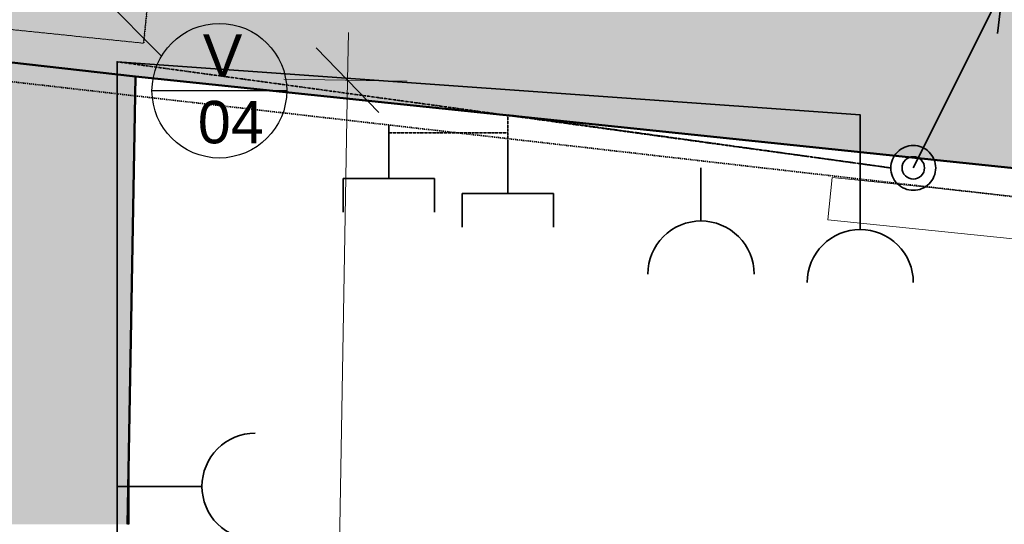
# Model space of a CAD drawing. Header units: millimetres. Extents: x -28761 to 4793, y -4271 to 20239.
# Tile 158 of 256: x -13048 to -10730, y 7636 to 8825. Entities that reach past the tile are written whole.
import ezdxf

# ---------------------------------------------------------------- set-up
doc = ezdxf.new("R2010")
doc.units = ezdxf.units.MM
doc.header["$MEASUREMENT"] = 0
for name, pattern in [('Antenovy vodic', [10.125, 3, -0.75, 3, -0.75, 0.125, -0.75, 0.125, -0.75, 0.125, -0.75]), ('Telekomunikacni vodic', [9.25, 3, -0.75, 3, -0.75, 0.125, -0.75, 0.125, -0.75]), ('Tečkovaná L', [5.15, 0.3, -4.85]), ('Čárkovaná M', [4.5, 2.5, -2])]:
    doc.linetypes.add(name, pattern=pattern)
for name, color, linetype in [('5._POHLED ZÁPADNÍ_1_Konstrukce - nosné', 7, 'Continuous'), ('5._POHLED ZÁPADNÍ_1_Konstrukce – Dělicí čáry vrstev', 7, 'Continuous'), ('5._POHLED ZÁPADNÍ_1_Kresby a obrázky', 7, 'Continuous'), ('5._POHLED ZÁPADNÍ_1_Kóty - SP', 7, 'Continuous'), ('5._POHLED ZÁPADNÍ_1_Nové_Popis', 7, 'Continuous'), ('5._POHLED ZÁPADNÍ_1_Popis_CZ', 7, 'Continuous'), ('5._POHLED ZÁPADNÍ_1_TZB - elektroinstalace', 7, 'Continuous'), ('5._POHLED ZÁPADNÍ_1_TZB - voda', 7, 'Continuous'), ('5._POHLED ZÁPADNÍ_1_TZB - ZTI', 7, 'Continuous'), ('5._POHLED ZÁPADNÍ_1_Výplně - Povrchové', 7, 'Continuous'), ('5._POHLED ZÁPADNÍ_1_Výplně – Řezové', 7, 'Continuous')]:
    doc.layers.add(name, color=color, linetype=linetype)
doc.styles.add('GENEROVANÝ_STYL_1', font='txt')

msp = doc.modelspace()

# ---------------------------------------------------------------- hatches: boundary and pattern name
at = {"layer": '5._POHLED ZÁPADNÍ_1_Výplně - Povrchové', "linetype": 'Continuous', "lineweight": 0, "true_color": 0xcbcbcb}
h = msp.add_hatch(color=9, dxfattribs=at)
h.paths.add_polyline_path([(-13154.1, 8810.5), (-12756.3, 8769.5), (-12715.2, 9167.4), (-13113.1, 9208.4)])
h.paths.add_polyline_path([(-13044.4, 8899.7), (-13023.9, 9098.7), (-12824.9, 9078.2), (-12845.5, 8879.2)], flags=0)
h = msp.add_hatch(color=9, dxfattribs=at)
h.paths.add_polyline_path([(-13154.1, 8810.5), (-12756.3, 8769.5), (-12715.2, 9167.4), (-13113.1, 9208.4)])
h.paths.add_polyline_path([(-13044.4, 8899.7), (-13023.9, 9098.7), (-12824.9, 9078.2), (-12845.5, 8879.2)], flags=0)
at = {"layer": '5._POHLED ZÁPADNÍ_1_Výplně – Řezové', "linetype": 'Continuous', "lineweight": 13}
for points in [[(-14635.1, 8902.2), (-12775.5, 8691.2), (-12715.7, 9217.9), (-14575.3, 9428.8)], [(-13491.3, 8765.9), (-10413.5, 8444.9), (-10358.6, 8972), (-13436.3, 9293)], [(-12775.5, 8691.2), (-13114.9, 8726.6), (-13131.2, 7806.3), (-12791.2, 7806.4)], [(-12791.2, 7806.4), (-13131.2, 7806.3), (-13134.2, 7636.3), (-12794.2, 7636.4)]]:
    msp.add_hatch(color=254, dxfattribs=at).paths.add_polyline_path(points)

# ---------------------------------------------------------------- linework, layer by layer
at = {"layer": '5._POHLED ZÁPADNÍ_1_Konstrukce - nosné', "color": 254, "linetype": 'Tečkovaná L', "lineweight": 13, "flags": 128}
msp.add_lwpolyline([(-13154.1, 8810.5), (-12756.3, 8769.5), (-12715.2, 9167.4), (-13113.1, 9208.4)], close=True, dxfattribs=at)
at = {"layer": '5._POHLED ZÁPADNÍ_1_Konstrukce - nosné', "color": 254, "linetype": 'Continuous', "lineweight": 13, "flags": 128}
msp.add_lwpolyline([(-13154.1, 8810.5), (-12756.3, 8769.5), (-12715.2, 9167.4), (-13113.1, 9208.4)], close=True, dxfattribs=at)
at = {"layer": '5._POHLED ZÁPADNÍ_1_Konstrukce - nosné', "color": 7, "linetype": 'Continuous', "lineweight": 50, "flags": 128}
for points in [[(-14635.1, 8902.2), (-12775.5, 8691.2)], [(-12791.2, 7806.4), (-12775.5, 8691.2)], [(-12775.5, 8691.2), (-10413.5, 8444.9)]]:
    msp.add_lwpolyline(points, dxfattribs=at)
at = {"layer": '5._POHLED ZÁPADNÍ_1_Konstrukce - nosné', "color": 7, "linetype": 'Continuous', "lineweight": 13, "flags": 128}
msp.add_lwpolyline([(-12794.2, 7636.4), (-12790.8, 7636.4)], dxfattribs=at)
at = {"layer": '5._POHLED ZÁPADNÍ_1_Konstrukce – Dělicí čáry vrstev', "color": 7, "linetype": 'Continuous', "lineweight": 50}
msp.add_line((-12794.2, 7636.4), (-12791.2, 7806.4), dxfattribs=at)
msp.add_line((-12794.2, 7636.4), (-12791.2, 7806.4), dxfattribs=at)
at = {"layer": '5._POHLED ZÁPADNÍ_1_Kresby a obrázky', "color": 7, "linetype": 'Continuous', "lineweight": 35}
msp.add_line((-12790.8, 7636.4), (-12790.8, 7806.4), dxfattribs=at)
at = {"layer": '5._POHLED ZÁPADNÍ_1_Kóty - SP', "color": 154, "linetype": 'Continuous', "lineweight": 13}
for p, q in [((-12274.1, 8794.9), (-12276.1, 8682.4)), ((-12202.4, 8606.1), (-12349.8, 8758.8)), ((-12426.1, 8685.1), (-12135.5, 8680)), ((-12276.1, 8682.4), (-12411.3, 1001.8))]:
    msp.add_line(p, q, dxfattribs=at)
at = {"layer": '5._POHLED ZÁPADNÍ_1_Nové_Popis', "color": 1, "linetype": 'Continuous', "lineweight": 25}
for p, q in [((-12714, 8739.3), (-12880.7, 8906.6)), ((-12419.4, 8657.7), (-12736.6, 8657.7))]:
    msp.add_line(p, q, dxfattribs=at)
msp.add_circle((-12578, 8657.7), 158.6, dxfattribs=at)
at = {"layer": '5._POHLED ZÁPADNÍ_1_TZB - elektroinstalace', "color": 92, "linetype": 'Continuous', "lineweight": 35, "true_color": 0x00d700, "flags": 128}
for points in [[(-10732.8, 8898), (-10943.9, 8475.8)], [(-10732.8, 8898), (-10943.9, 8475.8)], [(-10732.8, 8898), (-10746, 8792.4)], [(-10732.8, 8898), (-10746, 8792.4)], [(-9323.9, 5475.8), (-9323.9, 5420.8), (-12818.9, 5475.8), (-12818.9, 8725.8), (-11068.9, 8600.8), (-11068.9, 8455.8)], [(-9323.9, 5475.8), (-9323.9, 5420.8), (-12818.9, 5475.8), (-12818.9, 8725.8), (-11068.9, 8600.8), (-11068.9, 8455.8)], [(-12178.9, 8450.8), (-12178.9, 8575.8)], [(-12178.9, 8450.8), (-12178.9, 8575.8)], [(-12178.9, 8450.8), (-12178.9, 8575.8)], [(-11898.9, 8415.8), (-11898.9, 8540.8)], [(-11898.9, 8415.8), (-11898.9, 8540.8)], [(-11898.9, 8415.8), (-11898.9, 8540.8)], [(-11443.9, 8475.8), (-11443.9, 8350.8)], [(-11443.9, 8475.8), (-11443.9, 8350.8)], [(-11443.9, 8475.8), (-11443.9, 8350.8)], [(-12286.4, 8371.5), (-12286.4, 8450.8)], [(-12286.4, 8450.8), (-12071.5, 8450.8)], [(-12286.4, 8371.5), (-12286.4, 8450.8)], [(-12286.4, 8450.8), (-12071.5, 8450.8)], [(-12286.4, 8371.5), (-12286.4, 8450.8)], [(-12286.4, 8450.8), (-12071.5, 8450.8)], [(-12071.5, 8371.5), (-12071.5, 8450.8)], [(-12071.5, 8371.5), (-12071.5, 8450.8)], [(-12071.5, 8371.5), (-12071.5, 8450.8)], [(-11068.9, 8455.8), (-11068.9, 8330.8)], [(-11068.9, 8455.8), (-11068.9, 8330.8)], [(-11068.9, 8455.8), (-11068.9, 8330.8)], [(-12006.4, 8336.5), (-12006.4, 8415.8)], [(-12006.4, 8415.8), (-11791.5, 8415.8)], [(-12006.4, 8336.5), (-12006.4, 8415.8)], [(-12006.4, 8415.8), (-11791.5, 8415.8)], [(-12006.4, 8336.5), (-12006.4, 8415.8)], [(-12006.4, 8415.8), (-11791.5, 8415.8)], [(-11791.5, 8336.5), (-11791.5, 8415.8)], [(-11791.5, 8336.5), (-11791.5, 8415.8)], [(-11791.5, 8336.5), (-11791.5, 8415.8)], [(-12743.9, 7725.8), (-12818.9, 7725.8)], [(-12743.9, 7725.8), (-12818.9, 7725.8)], [(-12743.9, 7725.8), (-12618.9, 7725.8)], [(-12743.9, 7725.8), (-12618.9, 7725.8)], [(-12743.9, 7725.8), (-12618.9, 7725.8)]]:
    msp.add_lwpolyline(points, dxfattribs=at)
at = {"layer": '5._POHLED ZÁPADNÍ_1_TZB - elektroinstalace', "color": 92, "linetype": 'Antenovy vodic', "lineweight": 35, "true_color": 0x00d700, "flags": 128}
msp.add_lwpolyline([(-12753.9, 6975.8), (-12818.9, 6975.8), (-12818.9, 8725.8), (-10996.7, 8475.8)], dxfattribs=at)
msp.add_lwpolyline([(-12753.9, 6975.8), (-12818.9, 6975.8), (-12818.9, 8725.8), (-10996.7, 8475.8)], dxfattribs=at)
at = {"layer": '5._POHLED ZÁPADNÍ_1_TZB - elektroinstalace', "color": 92, "linetype": 'Telekomunikacni vodic', "lineweight": 35, "true_color": 0x00d700, "flags": 128}
for points in [[(-10996.7, 8475.8), (-11898.9, 8600.8), (-11898.9, 8540.8)], [(-10996.7, 8475.8), (-11898.9, 8600.8), (-11898.9, 8540.8)], [(-12178.9, 8575.8), (-12178.9, 8558.3), (-11898.9, 8558.3), (-11898.9, 8540.8)], [(-12178.9, 8575.8), (-12178.9, 8558.3), (-11898.9, 8558.3), (-11898.9, 8540.8)]]:
    msp.add_lwpolyline(points, dxfattribs=at)
at = {"layer": '5._POHLED ZÁPADNÍ_1_TZB - elektroinstalace', "color": 92, "linetype": 'Continuous', "lineweight": 35, "true_color": 0x00d700, "flags": 128}
for points in [[(-10943.9, 8528.6, 0.414214), (-10996.7, 8475.8)], [(-10943.9, 8528.6, 0.414214), (-10996.7, 8475.8)], [(-10891.2, 8475.8, 0.414214), (-10943.9, 8528.6)], [(-10891.2, 8475.8, 0.414214), (-10943.9, 8528.6)], [(-10943.9, 8502.2, 0.414214), (-10970.3, 8475.8)], [(-10943.9, 8502.2, 0.414214), (-10970.3, 8475.8)], [(-10917.5, 8475.8, 0.414214), (-10943.9, 8502.2)], [(-10917.5, 8475.8, 0.414214), (-10943.9, 8502.2)], [(-10996.7, 8475.8, 0.414214), (-10943.9, 8423)], [(-10996.7, 8475.8, 0.414214), (-10943.9, 8423)], [(-10970.3, 8475.8, 0.414214), (-10943.9, 8449.4)], [(-10970.3, 8475.8, 0.414214), (-10943.9, 8449.4)], [(-10943.9, 8449.4, 0.414214), (-10917.5, 8475.8)], [(-10943.9, 8423, 0.414214), (-10891.2, 8475.8)], [(-10943.9, 8449.4, 0.414214), (-10917.5, 8475.8)], [(-10943.9, 8423, 0.414214), (-10891.2, 8475.8)], [(-11568.9, 8225.8, -0.414214), (-11443.9, 8350.8)], [(-11568.9, 8225.8, -0.414214), (-11443.9, 8350.8)], [(-11568.9, 8225.8, -0.414214), (-11443.9, 8350.8)], [(-11443.9, 8350.8, -0.414214), (-11318.9, 8225.8)], [(-11443.9, 8350.8, -0.414214), (-11318.9, 8225.8)], [(-11443.9, 8350.8, -0.414214), (-11318.9, 8225.8)], [(-11193.9, 8205.8, -0.414214), (-11068.9, 8330.8)], [(-11193.9, 8205.8, -0.414214), (-11068.9, 8330.8)], [(-11193.9, 8205.8, -0.414214), (-11068.9, 8330.8)], [(-11068.9, 8330.8, -0.414214), (-10943.9, 8205.8)], [(-11068.9, 8330.8, -0.414214), (-10943.9, 8205.8)], [(-11068.9, 8330.8, -0.414214), (-10943.9, 8205.8)], [(-12618.9, 7725.8, -0.414214), (-12493.9, 7850.8)], [(-12618.9, 7725.8, -0.414214), (-12493.9, 7850.8)], [(-12618.9, 7725.8, -0.414214), (-12493.9, 7850.8)], [(-12493.9, 7600.8, -0.414214), (-12618.9, 7725.8)], [(-12493.9, 7600.8, -0.414214), (-12618.9, 7725.8)], [(-12493.9, 7600.8, -0.414214), (-12618.9, 7725.8)]]:
    msp.add_lwpolyline(points, format="xyb", dxfattribs=at)
at = {"layer": '5._POHLED ZÁPADNÍ_1_TZB - voda', "color": 142, "linetype": 'Čárkovaná M', "lineweight": 35, "true_color": 0x0080c0}
msp.add_line((-19955.7, 9469.6), (-10502.6, 8384.5), dxfattribs=at)
at = {"layer": '5._POHLED ZÁPADNÍ_1_TZB - ZTI', "color": 6, "linetype": 'Continuous', "lineweight": 20}
for p, q in [((-11135.2, 8453), (-11145.4, 8353.5)), ((-10637.8, 8402.2), (-11135.2, 8453)), ((-11145.4, 8353.5), (-10647.9, 8302.7))]:
    msp.add_line(p, q, dxfattribs=at)

# ---------------------------------------------------------------- texts
at = {"layer": '5._POHLED ZÁPADNÍ_1_Popis_CZ', "color": 1, "linetype": 'Continuous', "lineweight": 25, "insert": (-12570.4, 8661.4), "char_height": 100, "attachment_point": 5, "line_spacing_factor": 0.940294, "style": 'GENEROVANÝ_STYL_1'}
msp.add_mtext('\\A1;{\\pqc;\\fArial|b0|i0|c238|p38;V\\P\\pqc;\\fArial|b0|i0|c238|p38; 04}', dxfattribs=at)

doc.saveas('drawing.dxf')
